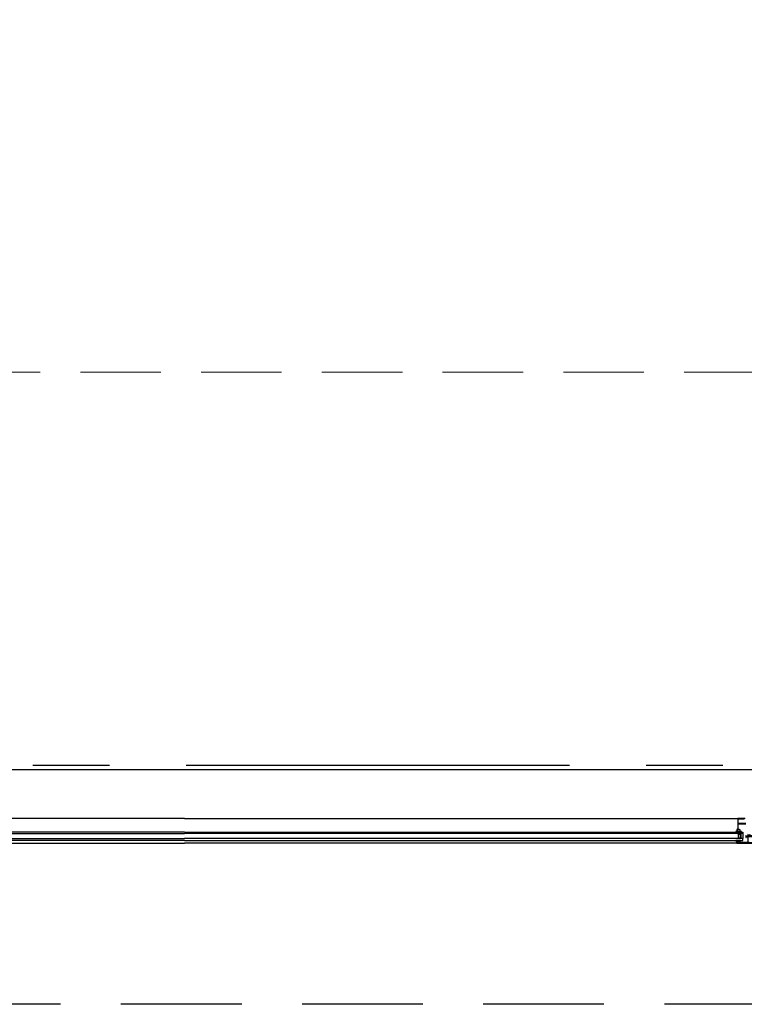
# Model space of a CAD drawing. Header units: millimetres. Extents: x 111285 to 237437, y -9513 to 52045.
# Tile 102 of 117: x 153073 to 154873, y 0 to 2446. Entities that reach past the tile are written whole.
import ezdxf

# ---------------------------------------------------------------- set-up
doc = ezdxf.new("R2010")
doc.units = ezdxf.units.MM
doc.header["$LTSCALE"] = 100
for name, pattern in [('CENTER', [50.8, 31.75, -6.35, 6.35, -6.35]), ('DASHED', [0.75, 0.5, -0.25]), ('DASHED3', [4.5, 3, -1.5])]:
    doc.linetypes.add(name, pattern=pattern)
doc.layers.get('0').update_dxf_attribs({"color": 252})
for name, color, linetype in [('0-aanzicht', 252, 'Continuous'), ('0-BUITENKOZIJNEN', 252, 'Continuous'), ('0-HOOFDSTRAMIEN', 1, 'CENTER')]:
    doc.layers.add(name, color=color, linetype=linetype)
doc.layers.add('X-ref binnenlijn', color=252, linetype='Continuous', plot=False)
doc.linetypes.add('ZIGZAG', pattern='A,0.00254,-5.08,[131,ltypeshp.shx,S=5.08,R=0,X=-5.08,Y=0],-10.16,[131,ltypeshp.shx,S=5.08,R=180,X=5.08,Y=0],-5.08', length=20.32254)

# ---------------------------------------------------------------- blocks, each defined once
blk = doc.blocks.new('U-STRAMIEN')
at = {"layer": '0-HOOFDSTRAMIEN', "ltscale": 0.3}
blk.add_lwpolyline([(-5000, 0), (68000, 0)], dxfattribs=at)
blk = doc.blocks.new('P-71191BLOCK')
at = {"layer": '0-BUITENKOZIJNEN', "linetype": 'Continuous', "ltscale": 0.25}
blk.add_lwpolyline([(14.4, 46.4), (13, 45.6), (12.5, 45.6, -0.414214), (12.3, 45.8), (12.3, 49.6, -0.414214), (12.5, 49.8), (14.5, 49, 0.9366), (14.9, 48.8), (15.9, 50.5, 0.577375), (15.7, 51), (12.1, 51, -0.414214), (11.4, 51.7), (11.4, 54.2, -0.414214), (11.7, 54.5), (12.3, 54.5, 1), (12.3, 55.5), (9.1, 55.5, 0.412335), (8.3, 54.7, 0.416094), (8.5, 54.5), (9.7, 54.5, -0.414214), (9.9, 54.3), (9.9, 51.5, -0.414214), (9.4, 51), (-3.9, 51, -0.410557), (-4.4, 51.5), (-4.6, 67), (-4.6, 69.5, -0.414214), (-4.1, 70), (-3.2, 70, -0.414214), (-3, 69.8), (-3, 68.9, 1), (-2.2, 68.9), (-2.2, 72, 0.414214), (-2.7, 72.5), (-3, 72.5, 0.414214), (-3.2, 72.3), (-3.2, 71.7, -0.414214), (-3.7, 71.2), (-4.3, 71.2, -0.414214), (-4.8, 71.7), (-4.8, 76.3, -0.414214), (-4.3, 76.8), (-3.7, 76.8, -0.414214), (-3.2, 76.3), (-3.2, 75.7, 0.414214), (-3, 75.5), (-2.7, 75.5, 0.414214), (-2.2, 76), (-2.2, 77.5, 0.414214), (-2.7, 78), (-5.7, 78, 0.414214), (-6.2, 77.5), (-6.2, 0.5, 0.414214), (-5.7, 0), (3.5, 0, 0.414214), (4, 0.5), (4, 2, 0.414214), (3.5, 2.5), (3.4, 2.5, 0.414214), (3.2, 2.3), (3.2, 2, -1), (1.6, 2), (1.6, 6, -1), (3.2, 6), (3.2, 5.7, 0.414214), (3.4, 5.5), (3.5, 5.5, 0.414214), (4, 6), (4, 26.5, -0.414214), (4.5, 27), (10, 27, -0.414214), (10.5, 26.5), (10.5, 23.4, -0.414214), (10.3, 23.2), (8.7, 23.2, 0.414214), (8.5, 23, 0.414214), (9.3, 22.2), (11.6, 22.2, 0.414214), (12.1, 22.7), (12.1, 26.8, -0.414214), (12.3, 27), (15.7, 27, 0.577351), (15.9, 27.5), (14.9, 29.2, 0.936617), (14.5, 29), (12.5, 28.2, -0.414214), (12.3, 28.4), (12.3, 32.2, -0.414214), (12.5, 32.4), (13, 32.4), (14.4, 31.6, 0.999993), (14.8, 31.6), (14.8, 32, 0.267949), (13.3, 34.6), (12.8, 34.8, -0.267949), (12.3, 35.7), (12.3, 42.3, -0.267949), (12.8, 43.2), (13.3, 43.4, 0.267949), (14.8, 46), (14.8, 46.4, 0.999992)], format="xyb", close=True, dxfattribs=at)
at = {"layer": '0-BUITENKOZIJNEN', "linetype": 'Continuous'}
for points in [[(-4.8, 28.9), (-4.8, 32.1, -0.414214), (-4.6, 32.3), (-4.4, 32.3, 0.414214), (-4.2, 32.5), (-4.2, 33.6, 0.414214), (-4.4, 33.8), (-4.6, 33.8, -0.414214), (-4.8, 34), (-4.8, 47.5, -0.414214), (-4.6, 47.7), (-4.4, 47.7, 0.414214), (-4.2, 47.9), (-4.2, 49, -0.414214), (-4, 49.2), (-2.9, 49.2, 0.414214), (-2.7, 49.4, -0.414214), (-2.5, 49.6), (8.8, 49.6, -0.414214), (9, 49.4, 0.414214), (9.2, 49.2), (10.3, 49.2, -0.414214), (10.5, 49), (10.5, 29, -0.414214), (10.3, 28.8), (9.2, 28.8, 0.414214), (9, 28.6, -0.414214), (8.8, 28.4), (4.2, 28.4, -0.414214), (4, 28.6, 0.414214), (3.8, 28.8), (2.8, 28.8, 0.414214), (2.6, 28.6, -0.414214), (2.4, 28.4), (-4.3, 28.4, -0.414214)], [(-0.1, 1.4), (-4.3, 1.4, -0.414214), (-4.8, 1.9), (-4.8, 26.5, -0.414214), (-4.3, 27), (2.1, 27, -0.414214), (2.6, 26.5), (2.6, 8.7, -0.414214), (2.1, 8.2), (1.9, 8.2, 0.414214), (0.4, 6.7), (0.4, 1.9, -0.414214)]]:
    blk.add_lwpolyline(points, format="xyb", close=True, dxfattribs=at)
blk = doc.blocks.new('SR2-horizontal')
at = {"linetype": 'Continuous', "ltscale": 0.25}
for p, q in [((-428, -400), (-1800, -400)), ((428, -400), (1800, -400)), ((-1800, -462), (-425.6, -462)), ((1800, -462), (425.6, -462))]:
    blk.add_line(p, q, dxfattribs=at)
at = {"linetype": 'Continuous'}
for p, q in [((-424.5, -416.8), (-424.5, -412)), ((-424.5, -412), (-419.5, -412)), ((-419.5, -413), (-423, -413)), ((-423, -413), (-423, -423)), ((-419.5, -412), (-417.5, -414)), ((-419.5, -414), (-419.5, -413)), ((-418.5, -414), (-419.5, -414)), ((-418.5, -422), (-418.5, -414)), ((-417.5, -414), (-417.5, -422)), ((-412.9, -424), (-412.9, -412)), ((-412.9, -424), (-1800, -424)), ((-1800, -428), (-412.9, -428)), ((-423.3, -418), (-424.5, -416.8)), ((-424.5, -419.2), (-423.3, -418)), ((-424.5, -424), (-424.5, -419.2)), ((-419.5, -424), (-424.5, -424)), ((-423, -423), (-419.5, -423)), ((-419.5, -423), (-419.5, -422)), ((-419.5, -422), (-418.5, -422)), ((-417.5, -422), (-419.5, -424)), ((-412.9, -428), (-412.9, -424)), ((412.9, -424), (1800, -424)), ((1800, -428), (412.9, -428))]:
    blk.add_line(p, q, dxfattribs=at)
for points in [[(-1800, -407), (-412.9, -407), (-412.9, -412), (-1800, -412)], [(1800, -407), (412.9, -407), (412.9, -412), (1800, -412)]]:
    blk.add_lwpolyline(points, dxfattribs=at)
for points in [[(-426.5, -406.7), (-426.5, -406.7, -0.150479), (-426.7, -406.8), (-426.7, -406.8), (-428.2, -406.8), (-428.2, -406.8, 0.203155), (-430.2, -406.8), (-430.2, -406.8), (-430.5, -406.8), (-430.5, -406.8, -0.321315), (-428.2, -403.6), (-428.2, -403.6), (-428.2, -403.7), (-428.2, -403.7, 0.414214), (-427.7, -404.2), (-427.7, -404.2), (-425.8, -404.2), (-425.8, -404.2, 0.414214), (-425.3, -403.7), (-425.3, -403.7), (-425.3, -403), (-425.3, -403, 0.414214), (-425.5, -402.8), (-425.5, -402.8), (-425.5, -402.8), (-425.6, -402.8), (-425.6, -402.8, -0.414214), (-425.9, -402.5), (-425.9, -402.5), (-425.9, -402.3), (-425.9, -402.3), (-425.1, -401.7), (-425.1, -401.7), (-422.9, -401.7), (-422.9, -401.7), (-422.1, -402.3), (-422.1, -402.3), (-422.1, -402.5), (-422.1, -402.5, -0.414214), (-422.4, -402.8), (-422.4, -402.8), (-422.5, -402.8), (-422.5, -402.8, 0.414214), (-422.7, -403), (-422.7, -403), (-422.7, -403.7), (-422.7, -403.7, 0.414214), (-422.2, -404.2), (-422.2, -404.2), (-421, -404.2), (-421, -404.2, -0.216855), (-421, -404.6), (-421, -404.6, -0.246521), (-421.2, -404.8, 0.121194)], [(-426.9, -406), (-426.9, -406, -0.024804), (-425.8, -405.4), (-425.8, -405.4, 0.78183), (-425.9, -404.8), (-425.9, -404.8), (-427.7, -404.8), (-427.7, -404.8, -0.138255), (-428.3, -404.6), (-428.3, -404.6, 0.29655), (-428.6, -404.6), (-428.6, -404.6, 0.093259), (-429.3, -405.3), (-429.3, -405.3, 0.587696), (-429.1, -405.8), (-429.1, -405.8, -0.095255), (-427.8, -406.1, 0.257242)], [(-423.5, -404.2), (-423.5, -404.2), (-423.5, -402.8), (-423.5, -402.8, 0.414214), (-423.8, -402.5), (-423.8, -402.5), (-424.2, -402.5), (-424.2, -402.5, 0.414214), (-424.5, -402.8), (-424.5, -402.8), (-424.5, -404), (-424.5, -404, 0.300021), (-424.3, -404.3), (-424.3, -404.3), (-423.9, -404.4, 0.538437)], [(-430.2, -428.3), (-427.1, -428.3, -0.191979), (-424, -429.5, 0.398651), (-421.8, -429.5, -0.191979), (-418.7, -428.3), (-416.6, -428.3, -0.414214), (-416.4, -428.5), (-416.4, -428.7, -0.326741), (-416.9, -429.2, 0.302866), (-419.5, -431.3), (-420, -433.1, -0.33328), (-421.1, -433.9), (-422.1, -433.9, 0.198912), (-422.3, -434), (-422.9, -434.6, -0.493145), (-423.2, -434.6), (-423.6, -434, 0.267949), (-423.8, -433.9), (-425.8, -433.9, 0.414214), (-426, -434.1), (-426, -436, -0.635409), (-426.4, -436.2, -0.209907), (-429.1, -429.8, -0.491509), (-428.7, -429.6, -0.194986), (-426.6, -431.4, 1.088983), (-426.2, -431.1, 0.162066), (-429.9, -429, -0.416129), (-430.4, -428.5), (-430.4, -428.5, -0.414214)]]:
    blk.add_lwpolyline(points, format="xyb", close=True, dxfattribs=at)
at = {"layer": '0-BUITENKOZIJNEN', "linetype": 'Continuous'}
for points in [[(-405.4, -449.4), (-415.9, -449.4), (-423.6, -449.4, 0.421807), (-424.6, -450.4), (-424.3, -459, 0.406661), (-422.8, -460.5), (-415.9, -460.5), (-409.7, -460.5, 0.267949), (-409.3, -460.2)], [(-407, -462), (-415.9, -462), (-425.3, -462), (-425.3, -462, -0.414214), (-425.8, -461.5), (-425.8, -434.6, -0.414214), (-425.3, -434.1), (-425.3, -434.1), (-424, -434.1), (-424, -434.1, -0.414214), (-423.5, -434.6), (-423.5, -434.6), (-423.5, -435.1), (-423.5, -435.1, -0.414214), (-424, -435.6), (-424.1, -435.6), (-424, -435.6), (-424, -435.6), (-424.1, -435.6), (-424.1, -435.6, 0.414214), (-424.6, -436.1), (-424.6, -447.1), (-424.6, -447.1, 0.454262), (-423.6, -448.3), (-415.9, -448.3), (-405.6, -448.3)]]:
    blk.add_lwpolyline(points, format="xyb", dxfattribs=at)
at = {"linetype": 'ZIGZAG', "ltscale": 0.25, "extrusion": (0, 0, -1), "zscale": -1, "rotation": 270}
blk.add_blockref('P-71191BLOCK', (350, -406.2), dxfattribs=at)
blk = doc.blocks.new('onderlegger beganegrond')
at = {"linetype": 'DASHED', "lineweight": 0, "ltscale": 4}
blk.add_lwpolyline([(7571.2, 1571.4), (43680, 1570.2)], dxfattribs=at)
at = {"layer": '0-aanzicht', "linetype": 'DASHED3'}
blk.add_lwpolyline([(64822, 0), (15, 0), (15, 15), (0, 15), (0, 44373), (15, 44373), (15, 44388), (33060, 44388)], dxfattribs=at)
at = {"layer": 'X-ref binnenlijn'}
blk.add_lwpolyline([(65120, 12574), (32630, 12574), (32630, 12638), (7405, 12638), (7405, 16138), (32630, 16138), (32630, 29144), (7405, 29144), (7405, 32644), (32630, 32644), (32630, 43805), (583, 43805), (583, 583), (43680, 583)], dxfattribs=at)
at = {"xscale": -1, "rotation": 180}
for p in [(25530, 0), (29130, 0)]:
    blk.add_blockref('SR2-horizontal', p, dxfattribs=at)

msp = doc.modelspace()

# ---------------------------------------------------------------- linework, layer by layer
at = {"linetype": 'Continuous', "ltscale": 0.25}
for p, q in [((153482, 462), (152107.6, 462)), ((153482, 462), (154856.4, 462)), ((152110, 400), (153482, 400)), ((154854, 400), (153482, 400))]:
    msp.add_line(p, q, dxfattribs=at)
at = {"linetype": 'Continuous'}
for p, q in [((153482, 428), (152094.9, 428)), ((152094.9, 424), (153482, 424)), ((153482, 428), (154869.1, 428)), ((154869.1, 424), (153482, 424)), ((154862.5, 424), (154857.5, 424)), ((154857.5, 424), (154857.5, 419.2)), ((154857.5, 419.2), (154858.7, 418)), ((154858.7, 418), (154857.5, 416.8)), ((154857.5, 416.8), (154857.5, 412)), ((154859, 413), (154859, 423)), ((154859, 423), (154862.5, 423)), ((154864.5, 422), (154862.5, 424)), ((154862.5, 423), (154862.5, 422)), ((154862.5, 422), (154863.5, 422)), ((154863.5, 422), (154863.5, 414)), ((154864.5, 414), (154864.5, 422)), ((154869.1, 428), (154869.1, 424)), ((154869.1, 424), (154869.1, 412)), ((154857.5, 412), (154862.5, 412)), ((154862.5, 413), (154859, 413)), ((154862.5, 414), (154862.5, 413)), ((154863.5, 414), (154862.5, 414)), ((154862.5, 412), (154864.5, 414))]:
    msp.add_line(p, q, dxfattribs=at)
for points in [[(154851.8, 428.3), (154854.9, 428.3, 0.191979), (154858, 429.5, -0.398651), (154860.2, 429.5, 0.191979), (154863.3, 428.3), (154865.4, 428.3, 0.414214), (154865.6, 428.5), (154865.6, 428.7, 0.326741), (154865.1, 429.2, -0.302866), (154862.5, 431.3), (154862, 433.1, 0.33328), (154860.9, 433.9), (154859.9, 433.9, -0.198912), (154859.7, 434), (154859.1, 434.6, 0.493145), (154858.8, 434.6), (154858.4, 434, -0.267949), (154858.2, 433.9), (154856.2, 433.9, -0.414214), (154856, 434.1), (154856, 436, 0.635409), (154855.6, 436.2, 0.209907), (154852.9, 429.8, 0.491509), (154853.3, 429.6, 0.194986), (154855.4, 431.4, -1.088983), (154855.8, 431.1, -0.162066), (154852.1, 429, 0.416129), (154851.6, 428.5), (154851.6, 428.5, 0.414214)], [(154855.5, 406.7), (154855.5, 406.7, 0.150479), (154855.3, 406.8), (154855.3, 406.8), (154853.8, 406.8), (154853.8, 406.8, -0.203155), (154851.8, 406.8), (154851.8, 406.8), (154851.5, 406.8), (154851.5, 406.8, 0.321315), (154853.8, 403.6), (154853.8, 403.6), (154853.8, 403.7), (154853.8, 403.7, -0.414214), (154854.3, 404.2), (154854.3, 404.2), (154856.2, 404.2), (154856.2, 404.2, -0.414214), (154856.7, 403.7), (154856.7, 403.7), (154856.7, 403), (154856.7, 403, -0.414214), (154856.5, 402.8), (154856.5, 402.8), (154856.5, 402.8), (154856.4, 402.8), (154856.4, 402.8, 0.414214), (154856.1, 402.5), (154856.1, 402.5), (154856.1, 402.3), (154856.1, 402.3), (154856.9, 401.7), (154856.9, 401.7), (154859.1, 401.7), (154859.1, 401.7), (154859.9, 402.3), (154859.9, 402.3), (154859.9, 402.5), (154859.9, 402.5, 0.414214), (154859.6, 402.8), (154859.6, 402.8), (154859.5, 402.8), (154859.5, 402.8, -0.414214), (154859.3, 403), (154859.3, 403), (154859.3, 403.7), (154859.3, 403.7, -0.414214), (154859.8, 404.2), (154859.8, 404.2), (154861, 404.2), (154861, 404.2, 0.216855), (154861, 404.6), (154861, 404.6, 0.246521), (154860.8, 404.8, -0.121194)], [(154855.1, 406), (154855.1, 406, 0.024804), (154856.2, 405.4), (154856.2, 405.4, -0.78183), (154856.1, 404.8), (154856.1, 404.8), (154854.3, 404.8), (154854.3, 404.8, 0.138255), (154853.7, 404.6), (154853.7, 404.6, -0.29655), (154853.4, 404.6), (154853.4, 404.6, -0.093259), (154852.7, 405.3), (154852.7, 405.3, -0.587696), (154852.9, 405.8), (154852.9, 405.8, 0.095255), (154854.2, 406.1, -0.257242)], [(154858.5, 404.2), (154858.5, 404.2), (154858.5, 402.8), (154858.5, 402.8, -0.414214), (154858.2, 402.5), (154858.2, 402.5), (154857.8, 402.5), (154857.8, 402.5, -0.414214), (154857.5, 402.8), (154857.5, 402.8), (154857.5, 404), (154857.5, 404, -0.300021), (154857.7, 404.3), (154857.7, 404.3), (154858.1, 404.4, -0.538437)]]:
    msp.add_lwpolyline(points, format="xyb", close=True, dxfattribs=at)
for points in [[(153482, 407), (152094.9, 407), (152094.9, 412), (153482, 412)], [(153482, 407), (154869.1, 407), (154869.1, 412), (153482, 412)]]:
    msp.add_lwpolyline(points, dxfattribs=at)
at = {"layer": '0-BUITENKOZIJNEN', "linetype": 'Continuous'}
for points in [[(154875, 462), (154866.1, 462), (154856.7, 462), (154856.7, 462, 0.414214), (154856.2, 461.5), (154856.2, 434.6, 0.414214), (154856.7, 434.1), (154856.7, 434.1), (154858, 434.1), (154858, 434.1, 0.414214), (154858.5, 434.6), (154858.5, 434.6), (154858.5, 435.1), (154858.5, 435.1, 0.414214), (154858, 435.6), (154857.9, 435.6), (154858, 435.6), (154858, 435.6), (154857.9, 435.6), (154857.9, 435.6, -0.414214), (154857.4, 436.1), (154857.4, 447.1), (154857.4, 447.1, -0.454262), (154858.4, 448.3), (154866.1, 448.3), (154876.4, 448.3)], [(154876.6, 449.4), (154866.1, 449.4), (154858.4, 449.4, -0.421807), (154857.4, 450.4), (154857.7, 459, -0.406661), (154859.2, 460.5), (154866.1, 460.5), (154872.3, 460.5, -0.267949), (154872.7, 460.3)]]:
    msp.add_lwpolyline(points, format="xyb", dxfattribs=at)
at = {"layer": '0-BUITENKOZIJNEN', "linetype": 'Continuous', "ltscale": 0.25}
msp.add_lwpolyline([(154880.5, 401.8), (154865, 401.6), (154862.5, 401.6, -0.414214), (154862, 402.1), (154862, 403, -0.414214), (154862.2, 403.2), (154863.1, 403.2, 1), (154863.1, 404), (154860, 404, 0.414214), (154859.5, 403.5), (154859.5, 403.2, 0.414214), (154859.7, 403), (154860.3, 403, -0.414214), (154860.8, 402.5), (154860.8, 401.9, -0.414214), (154860.3, 401.4), (154855.7, 401.4, -0.414214), (154855.2, 401.9), (154855.2, 402.5, -0.414214), (154855.7, 403), (154856.3, 403, 0.414214), (154856.5, 403.2), (154856.5, 403.5, 0.414214), (154856, 404), (154854.5, 404, 0.414214), (154854, 403.5), (154854, 400.5, 0.414214), (154854.5, 400), (154931.5, 400, 0.414214)], format="xyb", dxfattribs=at)

# ---------------------------------------------------------------- block references
msp.add_blockref('onderlegger beganegrond', (126152, 0))
at = {"layer": '0-HOOFDSTRAMIEN'}
msp.add_blockref('U-STRAMIEN', (126482, 594), dxfattribs=at)

doc.saveas('drawing.dxf')
